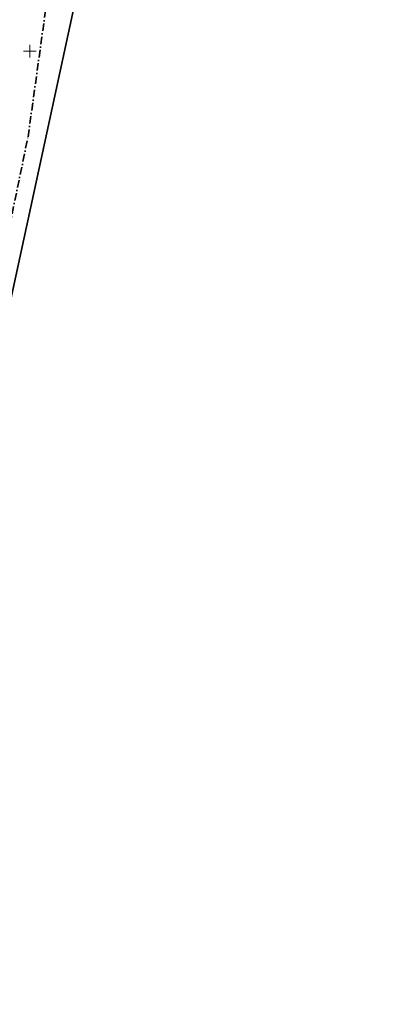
# Model space of a CAD drawing. Header units: millimetres. Extents: x 7436010 to 7436992, y 5663514 to 5666647.
# Tile 55 of 73: x 7436696 to 7436842, y 5665169 to 5665563. Entities that reach past the tile are written whole.
import ezdxf

# ---------------------------------------------------------------- set-up
doc = ezdxf.new("R2010")
doc.units = ezdxf.units.MM
doc.linetypes.add('GAK', pattern=[3.5, 2, -0.75, 0, -0.75])
doc.layers.add('_map', color=7, linetype='Continuous')
doc.layers.add('Podzial_sekcyjny_krzyze', color=7, linetype='Continuous', lineweight=13)
doc.layers.add('ZAKRES MAPY', color=1, linetype='GAK', lineweight=35)
doc.layers.add('RAMA WYPLOT', color=3, linetype='Continuous', lineweight=35, plot=False)

# ---------------------------------------------------------------- blocks, each defined once
blk = doc.blocks.new('STUDZ')
at = {"layer": 'Podzial_sekcyjny_krzyze', "color": 7, "lineweight": 13}
for p, q in [((7436697.5, 5665550), (7436702.5, 5665550)), ((7436700, 5665547.5), (7436700, 5665552.5))]:
    blk.add_line(p, q, dxfattribs=at)
at = {"layer": 'RAMA WYPLOT', "flags": 128}
blk.add_lwpolyline([(7436469.91, 5665084.38), (7436654.27, 5665937.39), (7436791.11, 5665907.82), (7436606.75, 5665054.8)], close=True, dxfattribs=at)
at = {"layer": 'ZAKRES MAPY', "ltscale": 1.5}
blk.add_lwpolyline([(7436499.64, 5664770.19), (7436618.18, 5665205.39), (7436683.21, 5665437.78), (7436699.29, 5665515.69), (7436766.55, 5666002.2), (7436830.55, 5666510.53), (7436842.09, 5666581.76), (7436785.51, 5666596.85), (7436785.51, 5666596.85), (7436586.58, 5666594.14), (7436584.94, 5666524.7), (7436750.08, 5666529.35), (7436745.08, 5666424.3), (7436720.95, 5666302.3), (7436720.95, 5666302.3), (7436688.83, 5666001.55), (7436443.21, 5666009.35), (7436440.09, 5665956.61), (7436694.21, 5665946.11), (7436662.94, 5665733.97), (7436630.66, 5665497.39), (7436531.49, 5665129.94)], dxfattribs=at)

msp = doc.modelspace()

# ---------------------------------------------------------------- block references
at = {"layer": '_map'}
msp.add_blockref('STUDZ', (0, 0), dxfattribs=at)

doc.saveas('drawing.dxf')
